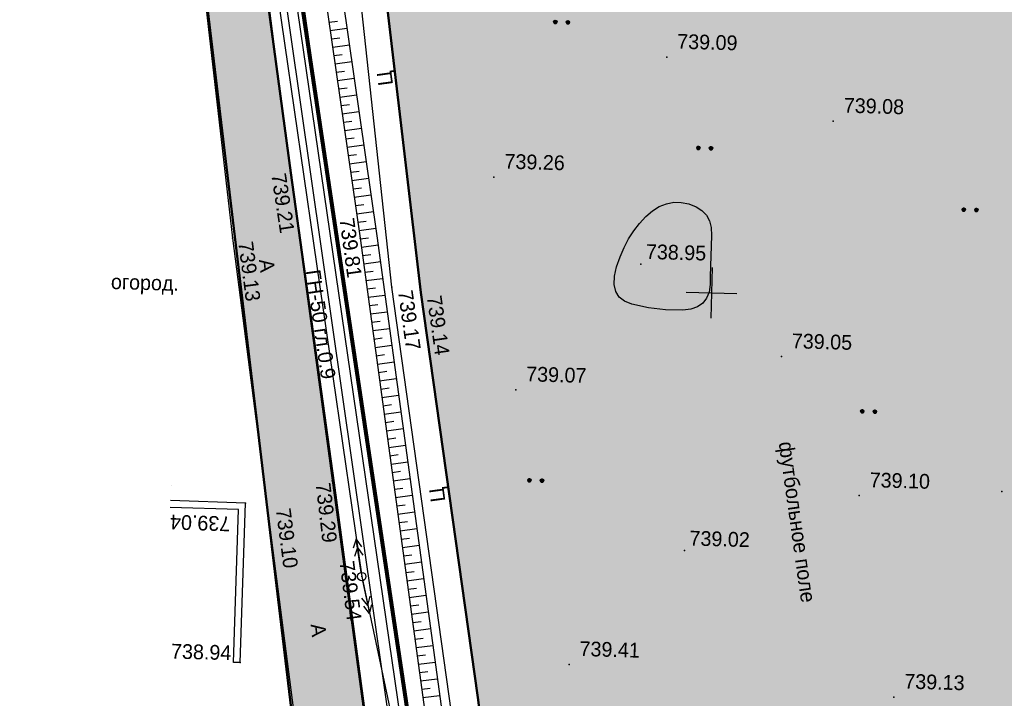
# Model space of a CAD drawing. Header units: millimetres. Extents: x -257011 to 237647566, y 2784933 to 6706507.
# Tile 180 of 256: x 9525086 to 9583565, y 5210392 to 5250686. Entities that reach past the tile are written whole.
import ezdxf

# ---------------------------------------------------------------- set-up
doc = ezdxf.new("R2010")
doc.units = ezdxf.units.MM
doc.header["$LTSCALE"] = 1000
doc.header["$PDMODE"] = 32
doc.header["$PDSIZE"] = 0.3
for name, pattern in [('Д_ТРОТ_ТРУБА', [3, 1.5, -1.5]), ('ДОРОГИ_СТРОЯЩ', [9, 8, -1]), ('ОТКОС_НИЗ', [1.2, 0.2, -1]), ('РА_КОНТУРЫ', [1.5, 0, -1.5])]:
    doc.linetypes.add(name, pattern=pattern)
for name, color, linetype in [('(001) Сетка', 92, 'Continuous'), ('(004) Точки рельефа', 7, 'Continuous'), ('(007) Здания', 7, 'Continuous'), ('(013) Газопровод', 30, 'ИК_Газопровод -------г--------'), ('(022) Возд. Линии', 7, 'Continuous'), ('(025) Дорога', 7, 'Continuous'), ('(031) Горизонтали', 42, 'Continuous'), ('(035) Откосы', 7, 'Continuous'), ('(036) Растительность', 7, 'Continuous'), ('(037) Контуры', 7, 'Continuous'), ('(040) Ограда', 7, 'Continuous')]:
    doc.layers.add(name, color=color, linetype=linetype)
doc.layers.add('.', color=7, linetype='Continuous', lineweight=15)
doc.layers.add('Ф А С А Д', color=250, linetype='Continuous', lineweight=15)
doc.styles.add('BM-431', font='txt')
doc.styles.add('D-431', font='txt', dxfattribs={"width": 2})
doc.styles.get("Standard").update_dxf_attribs({"font": 'ARIALN.TTF'})
doc.linetypes.add('FENCELINE2', pattern='A,6.35,-2.54,[132,ltypeshp.shx,S=2.54,R=0,X=-2.54,Y=0],-2.54,25.4', length=36.83)
doc.linetypes.add('KANALIS_K', pattern='A,1,["<",Standard,S=1.8,R=0,X=-0.9,Y=-0.9],3,-1,["К",Standard,S=1.8,R=0,X=-0.9,Y=-0.9],-1,10', length=16)
doc.linetypes.add('ИК_Газопровод -------г--------', pattern='A,9,-0.6,["Г",Standard,S=1.2,R=0,X=0,Y=-0.6],-1.2', length=10.8)
doc.linetypes.add('ОГРАДА_БЕТ', pattern='A,4,["|",Standard,S=0.8,R=0,X=0,Y=-0.8],4', length=8)

# ---------------------------------------------------------------- blocks, each defined once
blk = doc.blocks.new('strela1')
at = {"layer": '(022) Возд. Линии'}
for p, q in [((-2, 0), (-1.5, 0.25)), ((0, 0), (-2, 0)), ((-2, 0), (-1.5, -0.25)), ((-1.5, 0), (-1, 0.25)), ((-1.5, 0), (-1, -0.25))]:
    blk.add_line(p, q, dxfattribs=at)
blk = doc.blocks.new('strela2')
at = {"layer": '(022) Возд. Линии'}
for p, q in [((0, 0), (2, 0)), ((1.5, 0), (1, 0.25)), ((1.5, 0), (1, -0.25)), ((2, 0), (1.5, 0.25)), ((2, 0), (1.5, -0.25))]:
    blk.add_line(p, q, dxfattribs=at)
blk = doc.blocks.new('*U1760')
at = {"layer": '(022) Возд. Линии'}
for name, p, rotation in [('strela2', (-0.043, 0.246), 99.84016860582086), ('strela1', (0.059, -0.245), 103.6035227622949)]:
    blk.add_blockref(name, p, dxfattribs=dict(at, rotation=rotation))
blk = doc.blocks.new('STOLB')
at = {"layer": '(022) Возд. Линии'}
blk.add_circle((0, 0), 0.25, dxfattribs=at)
blk = doc.blocks.new('*X70')
at = {"color": 0}
for p, q in [((1.8, 2.04), (2.2, 2.04)), ((1.8, 2.03), (2.2, 2.03)), ((1.8, 2.02), (2.2, 2.02)), ((1.8, 2.01), (2.2, 2.01)), ((1.8, 2), (2.2, 2)), ((1.8, 1.99), (2.2, 1.99)), ((1.8, 1.98), (2.2, 1.98)), ((1.8, 1.97), (2.2, 1.97)), ((1.8, 1.96), (2.2, 1.96)), ((1.81, 2.07), (2.19, 2.07)), ((1.81, 2.06), (2.19, 2.06)), ((1.81, 2.05), (2.19, 2.05)), ((1.81, 1.95), (2.19, 1.95)), ((1.81, 1.94), (2.19, 1.94)), ((1.81, 1.93), (2.19, 1.93)), ((1.82, 2.09), (2.18, 2.09)), ((1.82, 2.08), (2.18, 2.08)), ((1.82, 1.92), (2.18, 1.92)), ((1.82, 1.91), (2.18, 1.91)), ((1.83, 2.11), (2.17, 2.11)), ((1.83, 2.1), (2.17, 2.1)), ((1.83, 1.9), (2.17, 1.9)), ((1.83, 1.89), (2.17, 1.89)), ((1.84, 2.12), (2.16, 2.12)), ((1.84, 1.88), (2.16, 1.88)), ((1.85, 2.13), (2.15, 2.13)), ((1.85, 1.87), (2.15, 1.87)), ((1.86, 2.14), (2.14, 2.14)), ((1.86, 1.86), (2.14, 1.86)), ((1.87, 2.15), (2.13, 2.15)), ((1.87, 1.85), (2.13, 1.85)), ((1.88, 2.16), (2.12, 2.16)), ((1.88, 1.84), (2.12, 1.84)), ((1.9, 2.17), (2.11, 2.17)), ((1.9, 1.83), (2.11, 1.83)), ((1.91, 2.18), (2.09, 2.18)), ((1.91, 1.82), (2.09, 1.82)), ((1.94, 2.19), (2.06, 2.19)), ((1.94, 1.81), (2.06, 1.81))]:
    blk.add_line(p, q, dxfattribs=at)
blk = doc.blocks.new('I04100')
blk.add_circle((0, 0), 0.2)
blk.add_blockref('*X70', (-2, -2))
blk = doc.blocks.new('Setka')
at = {"layer": '(001) Сетка'}
for p, q in [((0, 1.5), (0, -1.5)), ((-1.5, 0), (1.5, 0))]:
    blk.add_line(p, q, dxfattribs=at)
blk = doc.blocks.new('kjvklglhl')
at = {"layer": '(004) Точки рельефа'}
for p in [(286.766, 488.729), (296.762, 485.213), (264.611, 481.335), (276.712, 481.323), (261.281, 477.255), (268.865, 477.481), (285.57, 476.405), (270.84, 474.617), (272.561, 474.353), (294.071, 471.143), (278.354, 468.737), (307.378, 463.509), (267.617, 463.029), (298.925, 463.025), (262.508, 461.555), (263.728, 461.757), (288.637, 459.469), (269.524, 457.39), (262.46, 452.077), (281.98, 452.519), (301.316, 451.128), (276.62, 450.413)]:
    blk.add_point(p, dxfattribs=at)
at = {"layer": '(007) Здания'}
for points in [[(260.697, 523.867), (259.102, 523.459), (272.919, 444.041), (279.772, 407.727), (310.568, 407.829), (331.929, 406.641), (338.864, 406.255)], [(262.46, 452.077), (262.508, 461.555), (258.037, 461.577)]]:
    blk.add_lwpolyline(points, dxfattribs=at)
at = {"layer": '(013) Газопровод', "ltscale": 0.5, "flags": 128}
blk.add_lwpolyline([(278.367, 408.415), (257.036, 532.282)], dxfattribs=at)
at = {"layer": '(022) Возд. Линии', "color": 1}
blk.add_lwpolyline([(250.311, 530.231), (261.316, 504.709), (269.524, 457.39), (280.83, 410.667), (321.945, 409.43), (327.393, 409.266)], dxfattribs=at)
at = {"layer": '(025) Дорога', "linetype": 'Д_ТРОТ_ТРУБА', "flags": 128}
for points in [[(276.271, 401.474), (276.032, 403.339), (271.153, 441.699), (264.611, 481.335), (258.554, 519.926), (258.12, 523.201), (258.253, 523.704), (258.69, 524.198), (277.345, 530.037), (292.802, 535.347), (297.832, 536.245), (297.413, 538.591), (292.678, 537.746), (274.449, 531.593), (260.769, 526.931), (259.947, 526.822), (259.362, 527.449), (258.374, 532.486)], [(254.176, 531.447), (254.747, 528.326), (255.283, 519.313), (261.281, 477.255), (267.133, 440.193), (271.605, 408.84), (272.687, 401.176)], [(323.251, 418.267), (300.714, 414.809), (283.138, 412.485), (281.122, 413.564), (275.085, 449.451), (270.84, 474.617), (267.554, 498.57), (282.371, 501.061), (308.67, 505.056), (310.788, 503.765), (314.781, 477.717), (318.108, 454.899), (323.251, 418.267)], [(321.731, 420.742), (316.881, 452.353), (313.048, 477.771), (309.058, 502.896), (307.912, 503.399), (283.734, 499.451), (269.193, 497.303), (272.561, 474.353), (276.62, 450.413), (282.198, 415.2), (283.437, 414.157), (320.719, 419.528), (321.731, 420.742)]]:
    blk.add_lwpolyline(points, dxfattribs=at)
at = {"layer": '(031) Горизонтали', "flags": 128}
blk.add_lwpolyline([(289.718, 475.303), (289.673, 474.853), (289.54, 474.48), (289.322, 474.181), (289.016, 473.959), (288.625, 473.811), (288.146, 473.74), (287.113, 473.724), (286.101, 473.812), (285.11, 474.003), (284.674, 474.165), (284.348, 474.41), (284.132, 474.735), (284.026, 475.143), (284.029, 475.632), (284.143, 476.203), (284.328, 476.797), (284.549, 477.356), (284.805, 477.878), (285.096, 478.364), (285.423, 478.814), (285.784, 479.229), (286.171, 479.582), (286.573, 479.849), (286.99, 480.03), (287.422, 480.124), (287.869, 480.131), (288.331, 480.053), (288.761, 479.9), (289.112, 479.687), (289.385, 479.413), (289.58, 479.078), (289.695, 478.682), (289.732, 478.225), (289.721, 475.79)], close=True, dxfattribs=at)
at = {"layer": '(035) Откосы'}
for p, q in [((267.157, 490.3), (266.665, 490.215)), ((267.735, 489.892), (266.75, 489.722)), ((267.328, 489.315), (266.835, 489.23)), ((267.905, 488.907), (266.92, 488.737)), ((267.498, 488.33), (267.005, 488.244)), ((268.076, 487.922), (267.09, 487.752)), ((267.668, 487.344), (267.175, 487.259)), ((268.246, 486.937), (267.261, 486.767)), ((267.838, 486.359), (267.346, 486.274)), ((268.416, 485.952), (267.431, 485.782)), ((268.009, 485.374), (267.516, 485.289)), ((268.586, 484.967), (267.601, 484.797)), ((268.179, 484.389), (267.686, 484.304)), ((268.757, 483.982), (267.771, 483.811)), ((268.349, 483.404), (267.856, 483.319)), ((268.927, 482.997), (267.941, 482.826)), ((268.519, 482.419), (268.027, 482.334)), ((269.097, 482.012), (268.112, 481.841)), ((268.69, 481.434), (268.197, 481.349)), ((269.267, 481.026), (268.282, 480.856)), ((268.86, 480.449), (268.367, 480.364)), ((269.438, 480.041), (268.452, 479.871)), ((269.03, 479.464), (268.537, 479.379)), ((269.608, 479.056), (268.622, 478.886)), ((269.2, 478.479), (268.708, 478.393)), ((269.778, 478.071), (268.793, 477.901)), ((269.371, 477.49), (268.877, 477.408)), ((269.945, 477.078), (268.959, 476.915)), ((269.534, 476.503), (269.04, 476.422)), ((270.108, 476.092), (269.122, 475.929)), ((269.697, 475.517), (269.203, 475.436)), ((270.271, 475.106), (269.285, 474.942)), ((269.86, 474.531), (269.366, 474.449)), ((270.435, 474.119), (269.448, 473.956)), ((270.023, 473.545), (269.529, 473.463)), ((270.598, 473.133), (269.611, 472.97)), ((270.186, 472.558), (269.692, 472.477)), ((270.761, 472.147), (269.774, 471.984)), ((270.349, 471.572), (269.856, 471.49)), ((270.924, 471.16), (269.937, 470.997)), ((270.512, 470.586), (270.019, 470.504)), ((271.087, 470.174), (270.1, 470.011)), ((270.675, 469.599), (270.182, 469.518)), ((271.25, 469.188), (270.263, 469.025)), ((270.838, 468.613), (270.345, 468.531)), ((271.413, 468.201), (270.426, 468.038)), ((271.001, 467.627), (270.508, 467.545)), ((271.576, 467.215), (270.589, 467.052)), ((271.164, 466.64), (270.671, 466.559)), ((271.739, 466.229), (270.752, 466.066)), ((271.327, 465.654), (270.834, 465.573)), ((271.902, 465.242), (270.915, 465.079)), ((271.49, 464.668), (270.997, 464.586)), ((272.065, 464.256), (271.078, 464.093)), ((271.653, 463.681), (271.16, 463.6)), ((272.228, 463.27), (271.241, 463.107)), ((271.816, 462.695), (271.323, 462.614)), ((272.391, 462.284), (271.404, 462.12)), ((271.979, 461.709), (271.486, 461.627)), ((272.554, 461.297), (271.568, 461.134)), ((272.142, 460.722), (271.649, 460.641)), ((272.717, 460.311), (271.731, 460.148)), ((272.305, 459.736), (271.812, 459.655)), ((272.88, 459.325), (271.894, 459.161)), ((272.468, 458.75), (271.975, 458.668)), ((273.043, 458.338), (272.057, 458.175)), ((272.631, 457.764), (272.138, 457.682)), ((273.206, 457.352), (272.22, 457.189)), ((272.795, 456.777), (272.301, 456.696)), ((273.369, 456.366), (272.383, 456.203)), ((272.958, 455.791), (272.464, 455.709)), ((273.532, 455.379), (272.546, 455.216)), ((273.121, 454.805), (272.627, 454.723)), ((273.695, 454.393), (272.709, 454.23)), ((273.284, 453.818), (272.79, 453.737)), ((273.859, 453.407), (272.872, 453.244)), ((273.447, 452.832), (272.953, 452.75)), ((274.022, 452.42), (273.035, 452.257)), ((273.61, 451.846), (273.116, 451.764)), ((274.185, 451.434), (273.198, 451.271)), ((273.773, 450.859), (273.28, 450.778)), ((274.348, 450.448), (273.361, 450.285))]:
    blk.add_line(p, q, dxfattribs=at)
blk.add_lwpolyline([(319.844, 457.028), (320.125, 457.17), (320.377, 457.458), (320.534, 458.04), (317.903, 475.66), (312.574, 506.915), (312.192, 507.383), (311.596, 507.687), (310.502, 508.023), (284.392, 504.328), (278.337, 503.244), (265.243, 500.775), (264.939, 500.462), (264.803, 499.989), (265.706, 495.765), (268.865, 477.481), (274.213, 445.131)], dxfattribs=at)
at = {"layer": '(035) Откосы', "linetype": 'ОТКОС_НИЗ'}
blk.add_lwpolyline([(319.844, 457.028), (319.619, 457.386), (319.514, 458.099), (316.916, 475.502), (311.633, 506.487), (311.551, 506.587), (311.219, 506.757), (310.421, 507.002), (284.551, 503.341), (278.518, 502.26), (265.85, 499.872), (266.688, 495.955), (269.851, 477.647), (275.2, 445.294), (281.12, 409.861), (281.136, 409.822), (281.351, 409.621), (310.666, 409.479), (317.618, 409.281), (323.511, 408.859), (324.497, 408.587)], dxfattribs=at)
at = {"layer": '(037) Контуры', "linetype": 'РА_КОНТУРЫ', "flags": 128}
blk.add_lwpolyline([(258.067, 462.45), (261.257, 462.45), (261.556, 462.796), (261.556, 463.356), (254.809, 507.098), (253.694, 509.062), (251.962, 510.299), (250.154, 510.72), (247.704, 510.72)], dxfattribs=at)
at = {"layer": '(040) Ограда', "linetype": 'ОГРАДА_БЕТ', "ltscale": 0.5, "flags": 128}
for points in [[(260.797, 523.48), (259.559, 523.163), (273.312, 444.113), (280.104, 408.128), (310.579, 408.229), (324.695, 407.444)], [(262.06, 452.079), (262.106, 461.157), (258.035, 461.177)], [(262.46, 452.077), (262.06, 452.079)]]:
    blk.add_lwpolyline(points, dxfattribs=at)
at = {"layer": '(001) Сетка'}
blk.add_blockref('Setka', (289.817, 474.81), dxfattribs=at)
at = {"layer": '(022) Возд. Линии'}
for name in ['*U1760', 'STOLB']:
    blk.add_blockref(name, (269.524, 457.39), dxfattribs=at)
at = {"layer": '(036) Растительность', "linetype": 'Continuous', "xscale": 0.5, "yscale": 0.5, "zscale": 0.5}
for p in [(280.094, 490.631), (280.844, 490.631), (288.797, 483.398), (289.547, 483.398), (304.654, 480.178), (305.404, 480.178), (298.967, 468.038), (299.717, 468.038), (279.319, 463.388), (280.069, 463.388)]:
    blk.add_blockref('I04100', p, dxfattribs=at)
at = {"layer": '(004) Точки рельефа', "style": 'D-431'}
for s, p in [('739.09', (287.366, 489.249)), ('739.08', (297.362, 485.733)), ('739.26', (277.312, 481.843)), ('738.95', (285.857, 476.72)), ('739.05', (294.671, 471.663)), ('739.07', (278.954, 469.257)), ('739.10', (299.525, 463.545)), ('739.02', (288.924, 459.784)), ('739.41', (282.58, 453.039)), ('738.94', (258.332, 452.209)), ('739.13', (301.916, 451.648))]:
    blk.add_text(s, height=0.875, dxfattribs=at).set_placement(p)
for s, rotation, p in [('739.21', 280.19614, (263.48, 481.105)), ('739.81', 279.38666, (267.601, 478.582)), ('739.13', 278.97309, (261.637, 477.02)), ('739.17', 279.5746, (271.198, 474.385)), ('739.14', 279.62366, (272.919, 474.122)), ('739.29', 278.23109, (266.633, 462.833)), ('739.10', 278.97309, (264.315, 461.243)), ('739.04', 179.71467, (261.638, 460.728)), ('739.54', 278.96261, (268.176, 458.227))]:
    blk.add_text(s, height=0.875, rotation=rotation, dxfattribs=at).set_placement(p)
at = {"layer": '(007) Здания', "color": 0, "insert": (294.923, 466.185), "char_height": 0.88, "width": 15.10641, "attachment_point": 1, "rotation": 279.62366, "style": 'BM-431'}
blk.add_mtext('футбольное поле', dxfattribs=at)
at = {"layer": '(013) Газопровод', "color": 0, "linetype": 'Continuous', "style": 'BM-431'}
blk.add_text('ГН-50 гл.0.9', height=0.875, rotation=279.77107, dxfattribs=at).set_placement((265.682, 475.449))
at = {"layer": '(025) Дорога', "linetype": 'ДОРОГИ_СТРОЯЩ', "style": 'BM-431'}
for s, rotation, p in [('Ц', 99.38237, (270.568, 486.641)), ('A', 278.03818, (262.898, 476.016)), ('Ц', 99.38237, (274.37, 462.014)), ('A', 278.03818, (266.564, 454.464))]:
    blk.add_text(s, height=0.875, rotation=rotation, dxfattribs=at).set_placement(p)
at = {"layer": '(037) Контуры', "color": 0, "linetype": 'ByBlock', "style": 'BM-431'}
blk.add_text('огород.', height=0.875, dxfattribs=at).set_placement((254.147, 474.041))

msp = doc.modelspace()

# ---------------------------------------------------------------- hatches: boundary and pattern name
at = {"layer": '.', "lineweight": 50, "ltscale": 1000, "transparency": 33554687}
h = msp.add_hatch(color=256, dxfattribs=at)
h.dxf.hatch_style = 1
h.set_gradient(color1=(132, 132, 132), color2=(132, 132, 132), tint=1)
h.paths.add_polyline_path([(9535846.154, 5283589.173), (9536260.127, 5284440.216), (9537137.896, 5284784.825), (9571312.108, 5294914.099), (9575498.674, 5295477.343), (9574854.563, 5297891.225), (9570801.54, 5297294.627), (9558642.576, 5293567.108), (9538601.883, 5287380.735), (9537741.673, 5287598.95), (9537268.846, 5288223.931), (9537014.447, 5289240.844), (9536329.008, 5292951.018), (9532076.776, 5292032.502), (9532487.381, 5288800.485), (9532846.709, 5279720.041), (9547071.536, 5160734.841), (9550857.619, 5161187.472), (9548300.54, 5186031.1), (9546640.516, 5201711.699), (9543748.448, 5223187.887), (9541192.134, 5241601.349), (9538324.863, 5262911.189)])
at = {"layer": 'Ф А С А Д', "linetype": 'KANALIS_K', "ltscale": 1000}
h = msp.add_hatch(dxfattribs=at)
h.set_pattern_fill('CROSS', color=92, scale=40, angle=95)
h.set_pattern_definition([(95, (-678705.02, -429468.37), (-275.171012, 230.8958947), [127, -381]), (185, (-678647.3, -429399.58), (-230.8958947, -275.171012), [127, -381])])
h.paths.add_polyline_path([(9612297.511, 5283190.358), (9641316.423, 5283710.244), (9641316.423, 5275227.348), (9612297.511, 5275227.348)], flags=17)
h.paths.add_polyline_path([(9612297.511, 5259092.971), (9656155.686, 5259092.971), (9656155.686, 5248186.981), (9612297.511, 5248186.981)], flags=17)
h.paths.add_polyline_path([(9612297.511, 5260940.91), (9616034.625, 5260940.91), (9616034.625, 5264352.321), (9614166.486, 5264352.321), (9614166.486, 5267879.244), (9616034.625, 5267879.244), (9616034.625, 5273379.287), (9612297.511, 5273379.287)], flags=17)
h.paths.add_polyline_path([(9612297.511, 5234305.029), (9616034.625, 5234305.029), (9616034.625, 5239107.961), (9615054.298, 5239107.961), (9615054.298, 5242634.883), (9616034.625, 5242634.883), (9616034.625, 5246354.568), (9612297.511, 5246354.568)], flags=17)
edge = h.paths.add_edge_path()
edge.add_line((9614518.103, 5220407.563), (9650480.992, 5221183.821))
edge.add_line((9650480.992, 5221183.821), (9650480.992, 5232580.897))
edge.add_line((9650480.992, 5232580.897), (9612297.511, 5232580.897))
edge.add_line((9612297.511, 5232580.897), (9612297.511, 5222439.231))
edge.add_arc((9614395.269, 5222502.683), 2098.718, 181.73253397, 273.35532392)
h.paths.add_polyline_path([(9666631.437, 5222379.821), (9669249.819, 5222379.821), (9669249.819, 5259730.068), (9666631.437, 5259730.068)])
edge = h.paths.add_edge_path()
edge.add_line((9570642.847, 5285014.339), (9541647.372, 5285014.85))
edge.add_line((9541647.372, 5285014.85), (9572024.487, 5294499.747))
edge.add_line((9572024.487, 5294499.747), (9578722.211, 5294892.608))
edge.add_line((9578722.211, 5294892.608), (9660594.431, 5293285.325))
edge.add_line((9660594.431, 5293285.325), (9676205.922, 5292502.338))
edge.add_line((9676205.922, 5292502.338), (9688549.257, 5291642.484))
edge.add_line((9688549.257, 5291642.484), (9687654.421, 5224805.126))
edge.add_line((9687654.421, 5224805.126), (9686070.166, 5223551.647))
edge.add_line((9686070.166, 5223551.647), (9676094.03, 5223301.74))
edge.add_line((9676094.03, 5223301.74), (9676094.03, 5256565.82))
edge.add_line((9676094.03, 5256565.82), (9678980.741, 5256565.82))
edge.add_line((9678980.741, 5256565.82), (9678980.741, 5276774.216))
edge.add_line((9678980.741, 5276774.216), (9676205.922, 5276774.216))
edge.add_line((9676205.922, 5276774.216), (9676205.922, 5289322.845))
edge.add_line((9676205.922, 5289322.845), (9612297.511, 5289977.113))
edge.add_line((9612297.511, 5289977.113), (9612297.511, 5293391.392))
edge.add_line((9612297.511, 5293391.392), (9572597.511, 5293391.392))
edge.add_line((9572597.511, 5293391.392), (9572597.511, 5286751.807))
edge.add_arc((9570642.847, 5286982.577), 1968.239, 270, 353.26673305, ccw=False)
h.paths.add_polyline_path([(9666247.006, 5273497.826), (9669300.179, 5273497.826), (9669300.179, 5285865.858), (9666247.006, 5285865.858)], flags=17)
h = msp.add_hatch(dxfattribs=at)
h.set_pattern_fill('CROSS', color=92, scale=40, angle=95)
h.set_pattern_definition([(95, (-678705.02, -588084.53), (-275.171012, 230.8958947), [127, -381]), (185, (-678647.3, -588015.73), (-230.8958947, -275.171012), [127, -381])])
h.paths.add_polyline_path([(9576149.606, 5261333.356), (9581039.5, 5261991.392), (9586196.926, 5261991.392), (9588651.174, 5243129.284), (9589478.556, 5236770.447), (9592594.989, 5211254.569), (9596554.553, 5179519.736), (9595508.841, 5178335.06), (9576799.763, 5176174.23), (9558090.684, 5174013.4), (9556881.393, 5175090.916), (9552295.558, 5210446.684), (9548910.68, 5234491.826), (9546189.784, 5257527.306)])

# ---------------------------------------------------------------- linework, layer by layer
at = {"lineweight": 50, "ltscale": 1000}
for points in [[(9550857.619, 5161187.472), (9548300.54, 5186031.1), (9546640.516, 5201711.699), (9543748.448, 5223187.887), (9541192.134, 5241601.349), (9538324.863, 5262911.189), (9535846.154, 5283589.173), (9536260.127, 5284440.216), (9537137.896, 5284784.825), (9571312.108, 5294914.099), (9575498.674, 5295477.343)], [(9532076.776, 5292032.502), (9532487.381, 5288800.485), (9532846.709, 5279720.041), (9547066.658, 5160775.647)], [(9581039.5, 5261991.392), (9586196.926, 5261991.392), (9586765.677, 5257620.253), (9589478.556, 5236770.447), (9592594.989, 5211254.569), (9596554.553, 5179519.736), (9595508.841, 5178335.06), (9576799.763, 5176174.23), (9558090.684, 5174013.4), (9556881.393, 5175090.916), (9552295.558, 5210446.684), (9548910.68, 5234491.826), (9546189.784, 5257527.306), (9581039.5, 5261991.392)]]:
    msp.add_lwpolyline(points, dxfattribs=at)
at = {"color": 1, "ltscale": 0.1, "const_width": 100}
msp.add_lwpolyline([(9688932.922, 5291724.137), (9660594.431, 5293285.325), (9611409.061, 5294325.459), (9606929.33, 5294420.193), (9578722.211, 5294892.608), (9572024.487, 5294499.747), (9537071.847, 5283586.196), (9554401.911, 5167509.464), (9585549.66, 5166763.603), (9613116.918, 5164523.245), (9614059.435, 5187943.352), (9638985.961, 5187710.861), (9646654.52, 5186114.156), (9647453.306, 5195694.426), (9655656.531, 5195150.687), (9655686.679, 5195605.522), (9663582.779, 5194999.165), (9663529.231, 5194301.843), (9685300.54, 5192745.574), (9687677.917, 5218945.313), (9687934.918, 5224262.353), (9687851.528, 5239527.476), (9688932.922, 5291724.137)], dxfattribs=at)
at = {"color": 5, "linetype": 'FENCELINE2', "lineweight": 80, "ltscale": 0.1}
msp.add_lwpolyline([(9538506.985, 5284041.09), (9537071.847, 5283586.196), (9554401.911, 5167509.464), (9585549.66, 5166763.603), (9613116.918, 5164523.245), (9614059.435, 5187943.352), (9619221.007, 5187895.21)], dxfattribs=at)

# ---------------------------------------------------------------- block references
at = {"lineweight": 5, "xscale": 999.9999999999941, "yscale": 999.9999999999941, "zscale": 999.9999999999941, "rotation": 358.3893224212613}
msp.add_blockref('kjvklglhl', (9263124.728, 4767987.332), dxfattribs=at)

doc.saveas('drawing.dxf')
